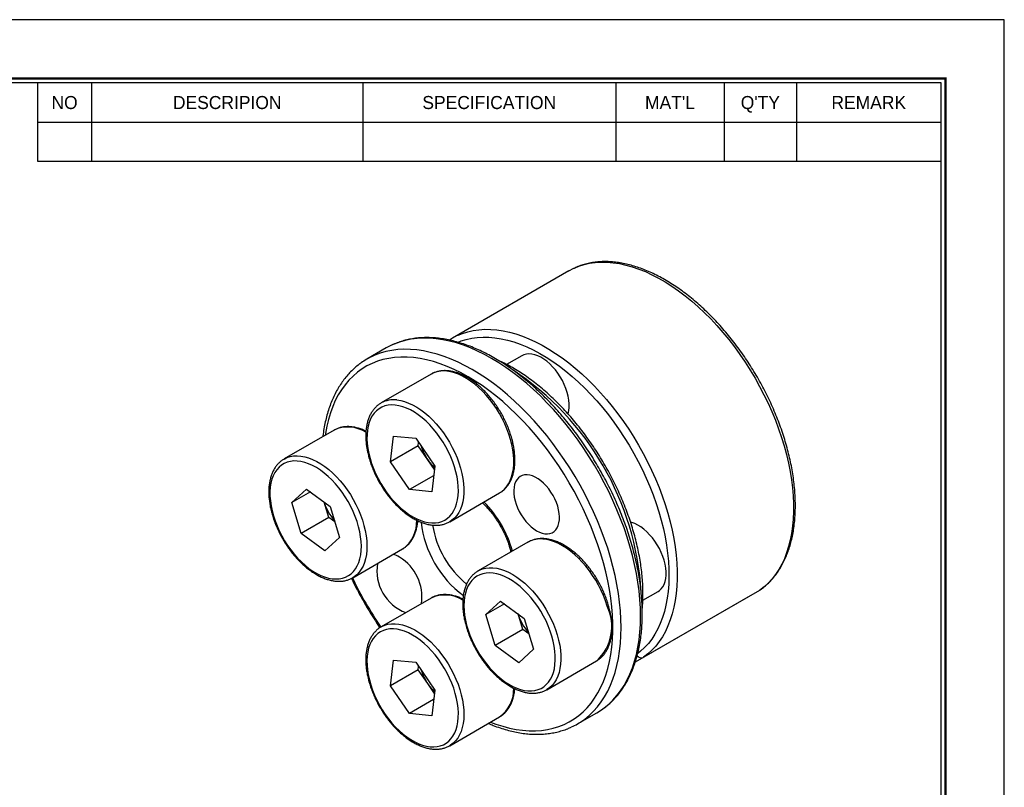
# Model space of a CAD drawing. Header units: millimetres. Extents: x 0 to 137, y 0 to 97.
# Tile 4 of 4: x 87 to 137, y 58 to 97. Entities that reach past the tile are written whole.
import ezdxf
from ezdxf.enums import TextEntityAlignment as Align

# ---------------------------------------------------------------- set-up
doc = ezdxf.new("R2010")
doc.units = ezdxf.units.MM
doc.layers.add('L1', color=7, linetype='CONTINUOUS')
doc.layers.add('OUTLINE', color=7, linetype='CONTINUOUS')

# ---------------------------------------------------------------- blocks, each defined once
blk = doc.blocks.new('표제란')
at = {"layer": 'L1', "color": 0}
for p, q in [((297, 210), (0, 210)), ((297, 0), (297, 210))]:
    blk.add_line(p, q, dxfattribs=at)
at = {"layer": 'L1'}
for p, q in [((190, 203), (190, 194.34)), ((196, 203), (196, 194.34)), ((226, 203), (226, 194.34)), ((254, 203), (254, 194.34)), ((266, 203), (266, 194.34)), ((274, 203), (274, 194.34)), ((190, 198.67), (290, 198.67)), ((190, 194.34), (290, 194.34))]:
    blk.add_line(p, q, dxfattribs=at)
at = {"layer": 'L1', "const_width": 0.25}
blk.add_lwpolyline([(290.5, 6.5), (290.5, 203.5), (10, 203.5), (10, 6.5)], close=True, dxfattribs=at)
at = {"layer": 'L1'}
blk.add_lwpolyline([(290, 7), (290, 203), (10.5, 203), (10.5, 7)], close=True, dxfattribs=at)
for s, p in [("MAT'L", (260, 200.83)), ("Q'TY", (270, 200.83)), ('NO', (193, 200.83)), ('DESCRIPION', (211, 200.83)), ('SPECIFICATION', (240, 200.83)), ('REMARK', (282, 200.83))]:
    blk.add_text(s, height=1.444, dxfattribs=at).set_placement(p, align=Align.MIDDLE_CENTER)
for tag, p in [('필렛', (179.25, 10.9)), ('모따기', (179.25, 8.3))]:
    blk.add_attdef(tag, text='', height=1.15, dxfattribs=at).set_placement(p, align=Align.MIDDLE_LEFT)
at = {"layer": 'OUTLINE', "ltscale": 0.5}
for tag, p, height in [('TITLE', (237.17, 24.41), 2.5), ('도번', (251.18, 15.64), 2.5), ('SCALE', (253.78, 9.55), 1.2), ('DATE', (277.02, 9.51), 1.2)]:
    blk.add_attdef(tag, p, '', height=height, dxfattribs=at)

msp = doc.modelspace()

# ---------------------------------------------------------------- linework, layer by layer
at = {"layer": 'OUTLINE'}
for p, q in [((114.7461, 84.0216), (108.8064, 80.5927)), ((105.4238, 80.0833), (104.4338, 79.5118)), ((112.344, 79.6907), (111.5647, 79.2408)), ((107.705, 78.7446), (105.1594, 77.2751)), ((107.7215, 78.754), (107.705, 78.7446)), ((105.1504, 77.2698), (105.1594, 77.2751)), ((102.7552, 75.8863), (100.2096, 74.4167)), ((105.6359, 74.2757), (105.7968, 75.5848)), ((105.7968, 75.5848), (106.9288, 75.4714)), ((106.9288, 75.4714), (107.8998, 74.0489)), ((107.0501, 75.0921), (105.6359, 74.2757)), ((107.0501, 75.0921), (107.0711, 75.2629)), ((107.5356, 74.3808), (107.0501, 75.0921)), ((107.8788, 73.8781), (107.5356, 74.3808)), ((106.6069, 72.8532), (105.6359, 74.2757)), ((107.8998, 74.0489), (107.7388, 72.7398)), ((107.8403, 73.5652), (106.6069, 72.8532)), ((100.604, 72.1907), (101.3504, 72.881)), ((101.3504, 72.881), (102.5645, 71.9942)), ((101.5488, 72.7361), (100.604, 72.1907)), ((107.7388, 72.7398), (106.6069, 72.8532)), ((108.6591, 71.2127), (111.2047, 72.6823)), ((101.0716, 70.6136), (100.604, 72.1907)), ((102.252, 72.2185), (102.2505, 72.2236)), ((102.4858, 71.43), (102.252, 72.2185)), ((102.5645, 71.9942), (103.0322, 70.4171)), ((102.4858, 71.43), (101.0716, 70.6136)), ((102.7999, 71.2006), (102.4858, 71.43)), ((108.6848, 71.228), (108.6591, 71.2127)), ((102.2857, 69.7268), (101.0716, 70.6136)), ((103.0322, 70.4171), (102.2857, 69.7268)), ((112.6547, 70.1714), (110.1091, 68.7019)), ((103.7094, 68.3544), (106.2549, 69.8239)), ((106.2549, 69.8239), (106.2785, 69.8379)), ((103.7094, 68.3544), (103.7021, 68.3502)), ((110.1091, 68.7019), (110.1164, 68.706)), ((123.9892, 67.4339), (118.131, 64.0521)), ((118.5141, 67.2033), (119.2936, 67.6533)), ((118.5495, 64.2938), (124.4892, 67.7227)), ((107.705, 67.313), (105.1594, 65.8435)), ((110.5035, 66.4758), (111.2499, 67.1662)), ((111.4483, 67.0213), (110.5035, 66.4758)), ((111.2499, 67.1662), (112.464, 66.2794)), ((110.9711, 64.8987), (110.5035, 66.4758)), ((112.1515, 66.5037), (112.15, 66.5088)), ((112.3853, 65.7151), (112.1515, 66.5037)), ((105.1337, 65.8282), (105.1594, 65.8435)), ((112.464, 66.2794), (112.9317, 64.7023)), ((112.3853, 65.7151), (110.9711, 64.8987)), ((112.6994, 65.4858), (112.3853, 65.7151)), ((112.1852, 64.012), (110.9711, 64.8987)), ((112.9317, 64.7023), (112.1852, 64.012)), ((105.6359, 62.8441), (105.7968, 64.1532)), ((105.7968, 64.1532), (106.9288, 64.0398)), ((106.9288, 64.0398), (107.8998, 62.6173)), ((107.0501, 63.6605), (107.0711, 63.8313)), ((113.6089, 62.6395), (116.1544, 64.1091)), ((107.0501, 63.6605), (105.6359, 62.8441)), ((107.5356, 62.9493), (107.0501, 63.6605)), ((106.6069, 61.4216), (105.6359, 62.8441)), ((107.8788, 62.4465), (107.5356, 62.9493)), ((107.8998, 62.6173), (107.7388, 61.3082)), ((107.8403, 62.1336), (106.6069, 61.4216)), ((107.7388, 61.3082), (106.6069, 61.4216)), ((115.1829, 60.8917), (116.1729, 61.4632)), ((108.6591, 59.7812), (111.2047, 61.2507)), ((108.6681, 59.7864), (108.6591, 59.7812))]:
    msp.add_line(p, q, dxfattribs=at)
at = {"layer": 'OUTLINE', "flags": 128}
for points in [[(115.0232, 84.1639), (115.2503, 84.2566), (115.5193, 84.3417), (115.7984, 84.405), (116.087, 84.4462), (116.3844, 84.4652), (116.6897, 84.462), (117.0023, 84.4366), (117.3212, 84.389), (117.6457, 84.3193), (117.9749, 84.2278), (118.3081, 84.1147), (118.6442, 83.9803), (118.9826, 83.8249), (119.3223, 83.6488), (119.6624, 83.4527), (120.0021, 83.2369), (120.3405, 83.002), (120.6768, 82.7487), (121.01, 82.4775), (121.3393, 82.1892), (121.6639, 81.8845), (121.9829, 81.5642), (122.2956, 81.2291), (122.6011, 80.88), (122.8986, 80.5179), (123.1874, 80.1437), (123.4668, 79.7584), (123.7359, 79.3629), (123.9942, 78.9582), (124.241, 78.5455), (124.4755, 78.1256), (124.6974, 77.6998), (124.9059, 77.2692), (125.1005, 76.8347), (125.2807, 76.3976), (125.4461, 75.9589), (125.5963, 75.5198), (125.7308, 75.0814), (125.8494, 74.6448), (125.9516, 74.2112), (126.0373, 73.7816), (126.1062, 73.3572), (126.1582, 72.939), (126.1931, 72.5282), (126.2108, 72.1257), (126.2114, 71.7327), (126.1947, 71.35), (126.1608, 70.9788), (126.1098, 70.6198), (126.0419, 70.2742), (125.9572, 69.9427), (125.8559, 69.6262), (125.7384, 69.3255), (125.6048, 69.0414), (125.4555, 68.7746), (125.291, 68.5259), (125.1117, 68.2957), (124.9179, 68.0848), (124.7102, 67.8936), (124.4892, 67.7227)], [(114.7461, 84.0216), (114.9923, 84.1497), (115.0232, 84.1639)], [(109.0835, 80.735), (109.3106, 80.8277), (109.5796, 80.9128), (109.8587, 80.9761), (110.1473, 81.0173), (110.4447, 81.0363), (110.75, 81.0331), (111.0626, 81.0076), (111.3815, 80.96), (111.706, 80.8904), (112.0352, 80.7989), (112.3684, 80.6858), (112.7046, 80.5514), (113.0429, 80.3959), (113.3826, 80.2199), (113.7227, 80.0238), (114.0624, 79.808), (114.4008, 79.5731), (114.7371, 79.3198), (115.0703, 79.0486), (115.3996, 78.7603), (115.7242, 78.4556), (116.0432, 78.1353), (116.3559, 77.8001), (116.6614, 77.4511), (116.9589, 77.089), (117.2477, 76.7148), (117.5271, 76.3295), (117.7962, 75.934), (118.0545, 75.5293), (118.3013, 75.1165), (118.5358, 74.6967), (118.7577, 74.2709), (118.9662, 73.8402), (119.1608, 73.4058), (119.341, 72.9686), (119.5064, 72.53), (119.6566, 72.0909), (119.7911, 71.6525), (119.9097, 71.2159), (120.0119, 70.7823), (120.0976, 70.3527), (120.1665, 69.9283), (120.2185, 69.5101), (120.2534, 69.0993), (120.2711, 68.6968), (120.2717, 68.3038), (120.255, 67.9211), (120.2211, 67.5498), (120.1701, 67.1909), (120.1022, 66.8453), (120.0175, 66.5138), (119.9162, 66.1973), (119.7987, 65.8966), (119.6651, 65.6125), (119.5158, 65.3457), (119.3513, 65.0969), (119.172, 64.8668), (118.9782, 64.6559), (118.7705, 64.4647), (118.5495, 64.2938)], [(116.471, 61.6556), (116.5431, 61.7086), (116.7734, 61.8978), (116.9903, 62.1071), (117.193, 62.336), (117.3813, 62.5841), (117.5547, 62.8506), (117.7128, 63.1352), (117.8552, 63.437), (117.9817, 63.7555), (118.0918, 64.0898), (118.1855, 64.4393), (118.2624, 64.8031), (118.3224, 65.1805), (118.3653, 65.5705), (118.3911, 65.9724), (118.3997, 66.3851), (118.3911, 66.8077), (118.3653, 67.2393), (118.3224, 67.6789), (118.2624, 68.1256), (118.1855, 68.5782), (118.0918, 69.0358), (117.9817, 69.4973), (117.8552, 69.9618), (117.7128, 70.428), (117.5547, 70.8951), (117.3813, 71.3619), (117.193, 71.8273), (116.9903, 72.2904), (116.7734, 72.75), (116.5431, 73.2051), (116.2997, 73.6547), (116.0439, 74.0978), (115.7762, 74.5334), (115.4972, 74.9605), (115.2076, 75.378), (114.908, 75.7852), (114.599, 76.181), (114.2815, 76.5645), (113.9561, 76.9349), (113.6235, 77.2914), (113.2845, 77.6331), (112.9399, 77.9592), (112.5904, 78.2691), (112.2369, 78.562), (111.8801, 78.8372), (111.5209, 79.0942), (111.16, 79.3323), (110.7983, 79.5511), (110.4366, 79.7499), (110.0758, 79.9284), (109.7165, 80.0862), (109.3598, 80.2229), (109.0062, 80.3382), (108.6568, 80.4318), (108.3122, 80.5035), (107.9732, 80.5532), (107.6406, 80.5807), (107.3152, 80.5861), (106.9976, 80.5692), (106.6887, 80.5301), (106.3891, 80.4688), (106.0995, 80.3857), (105.8205, 80.2807), (105.7287, 80.2404)], [(109.0848, 80.3799), (109.2408, 80.4409), (109.5059, 80.5239), (109.7811, 80.5849), (110.0657, 80.6239), (110.3591, 80.6407), (110.6603, 80.6352), (110.9686, 80.6075), (111.2833, 80.5577), (111.6033, 80.4859), (111.928, 80.3923), (112.2564, 80.277), (112.5878, 80.1406), (112.9211, 79.9832), (113.2555, 79.8053), (113.5902, 79.6074), (113.9242, 79.39), (114.2566, 79.1537), (114.5867, 78.8992), (114.9135, 78.6269), (115.2361, 78.3378), (115.5537, 78.0326), (115.8655, 77.712), (116.1705, 77.377), (116.4681, 77.0284), (116.7575, 76.6671), (117.0378, 76.2941), (117.3083, 75.9103), (117.5683, 75.5169), (117.8172, 75.1148), (118.0542, 74.7051), (118.2787, 74.2888), (118.4902, 73.8672), (118.6881, 73.4413), (118.8718, 73.0121), (119.0408, 72.581), (119.1948, 72.1489), (119.3333, 71.7172), (119.456, 71.2867), (119.5625, 70.8589), (119.6525, 70.4347), (119.7258, 70.0152), (119.7823, 69.6017), (119.8217, 69.1952), (119.8439, 68.7967), (119.8489, 68.4073), (119.8368, 68.0281), (119.8074, 67.6601), (119.7609, 67.3042), (119.6975, 66.9613), (119.6172, 66.6325), (119.5203, 66.3185), (119.4071, 66.0201), (119.2778, 65.7383), (119.1328, 65.4736), (118.9725, 65.2269), (118.7973, 64.9988), (118.6077, 64.7898), (118.4041, 64.6005), (118.2547, 64.4809)], [(115.4811, 61.0841), (115.5531, 61.1371), (115.7835, 61.3263), (116.0003, 61.5356), (116.2031, 61.7645), (116.3914, 62.0126), (116.5648, 62.2792), (116.7229, 62.5637), (116.8653, 62.8655), (116.9917, 63.184), (117.1019, 63.5183), (117.1955, 63.8678), (117.2724, 64.2317), (117.3324, 64.609), (117.3754, 64.9991), (117.4012, 65.4009), (117.4098, 65.8136), (117.4012, 66.2362), (117.3754, 66.6678), (117.3324, 67.1074), (117.2724, 67.5541), (117.1955, 68.0067), (117.1019, 68.4643), (116.9917, 68.9259), (116.8653, 69.3903), (116.7229, 69.8566), (116.5648, 70.3236), (116.3914, 70.7904), (116.2031, 71.2558), (116.0003, 71.7189), (115.7835, 72.1785), (115.5531, 72.6336), (115.3098, 73.0833), (115.054, 73.5264), (114.7862, 73.9619), (114.5073, 74.389), (114.2176, 74.8066), (113.918, 75.2137), (113.6091, 75.6095), (113.2915, 75.993), (112.9661, 76.3634), (112.6335, 76.7199), (112.2946, 77.0616), (111.9499, 77.3877), (111.6005, 77.6976), (111.247, 77.9905), (110.8902, 78.2657), (110.5309, 78.5227), (110.1701, 78.7608), (109.8084, 78.9796), (109.4467, 79.1784), (109.0858, 79.357), (108.7266, 79.5147), (108.3698, 79.6514), (108.0163, 79.7667), (107.6668, 79.8603), (107.3222, 79.932), (106.9832, 79.9817), (106.6507, 80.0093), (106.3252, 80.0146), (106.0077, 79.9977), (105.6988, 79.9586), (105.3991, 79.8974), (105.1095, 79.8142), (104.8305, 79.7092), (104.7387, 79.6689)], [(105.7287, 80.2404), (105.5528, 80.1543), (105.4238, 80.0833)], [(110.7468, 60.9863), (111.0159, 60.8859), (111.3646, 60.7735), (111.7092, 60.683), (112.0488, 60.6143), (112.3827, 60.5678), (112.7101, 60.5435), (113.0302, 60.5415), (113.3423, 60.5617), (113.6457, 60.6042), (113.9396, 60.6687), (114.2233, 60.7553), (114.4962, 60.8637), (114.7577, 60.9935), (115.0072, 61.1446), (115.244, 61.3166), (115.4676, 61.509), (115.6775, 61.7215), (115.8732, 61.9534), (116.0542, 62.2044), (116.2202, 62.4737), (116.3707, 62.7608), (116.5053, 63.065), (116.6239, 63.3856), (116.726, 63.7218), (116.8114, 64.0728), (116.88, 64.4379), (116.9316, 64.8161), (116.9661, 65.2067), (116.9834, 65.6086), (116.9834, 66.021), (116.9661, 66.4428), (116.9316, 66.8732), (116.88, 67.311), (116.8114, 67.7553), (116.726, 68.205), (116.6239, 68.6591), (116.5053, 69.1166), (116.3707, 69.5762), (116.2202, 70.0371), (116.0542, 70.498), (115.8732, 70.958), (115.6775, 71.4159), (115.4676, 71.8707), (115.244, 72.3213), (115.0072, 72.7666), (114.7577, 73.2057), (114.4962, 73.6375), (114.2233, 74.061), (113.9396, 74.4752), (113.6457, 74.8791), (113.3423, 75.2718), (113.0302, 75.6524), (112.7101, 76.0199), (112.3827, 76.3736), (112.0488, 76.7126), (111.7092, 77.0361), (111.3646, 77.3433), (111.0159, 77.6336), (110.6639, 77.9063), (110.3094, 78.1606), (109.9533, 78.3961), (109.5963, 78.6122), (109.2393, 78.8083), (108.8831, 78.984), (108.5286, 79.139), (108.1766, 79.2727), (107.8279, 79.3851), (107.4833, 79.4756), (107.1437, 79.5443), (106.8098, 79.5908), (106.4824, 79.6151), (106.1623, 79.6171), (105.8502, 79.5969), (105.5468, 79.5545), (105.253, 79.4899), (104.9692, 79.4033), (104.6963, 79.2949), (104.4348, 79.1651), (104.1853, 79.014), (103.9485, 78.842), (103.7249, 78.6496), (103.515, 78.4371), (103.3193, 78.2052), (103.1383, 77.9542), (102.9723, 77.6849), (102.8218, 77.3978), (102.6872, 77.0936), (102.5686, 76.773), (102.4665, 76.4368), (102.3811, 76.0858), (102.3125, 75.7207), (102.2971, 75.6218)], [(114.7001, 76.7125), (114.7048, 76.7286), (114.7388, 76.8845), (114.756, 77.0534), (114.756, 77.2334), (114.7388, 77.4221), (114.7048, 77.6173), (114.6542, 77.8167), (114.5877, 78.0178), (114.5061, 78.2182), (114.4104, 78.4154), (114.3017, 78.6071), (114.1815, 78.7909), (114.051, 78.9647), (113.912, 79.1262), (113.7661, 79.2735), (113.615, 79.4048), (113.4607, 79.5187), (113.305, 79.6135), (113.1497, 79.6883), (112.9968, 79.7421), (112.848, 79.7742), (112.7054, 79.7843), (112.5704, 79.7723), (112.4449, 79.7382), (112.344, 79.6907)], [(111.2047, 72.6823), (111.3183, 72.757), (111.4481, 72.8688), (111.5638, 73.0005), (111.6648, 73.1512), (111.7503, 73.32), (111.8196, 73.5055), (111.8724, 73.7065), (111.9082, 73.9215), (111.9269, 74.1492), (111.9281, 74.3878), (111.912, 74.6357), (111.8787, 74.8912), (111.8284, 75.1524), (111.7615, 75.4176), (111.6783, 75.6848), (111.5796, 75.9523), (111.4659, 76.2181), (111.3382, 76.4803), (111.1972, 76.7372), (111.0441, 76.9868), (110.8797, 77.2276), (110.7054, 77.4577), (110.5223, 77.6756), (110.3317, 77.8797), (110.135, 78.0686), (109.9335, 78.2411), (109.7286, 78.3957), (109.5219, 78.5316), (109.3146, 78.6477), (109.1083, 78.7432), (108.9045, 78.8175), (108.7045, 78.87), (108.5098, 78.9003)], [(105.9642, 77.4308), (106.1589, 77.4004), (106.3589, 77.348), (106.5627, 77.2737), (106.769, 77.1782), (106.9763, 77.0621), (107.183, 76.9262), (107.3879, 76.7715), (107.5894, 76.5991), (107.7861, 76.4102), (107.9767, 76.206), (108.1598, 75.9882), (108.3341, 75.758), (108.4985, 75.5173), (108.6516, 75.2676), (108.7926, 75.0108), (108.9204, 74.7485), (109.034, 74.4828), (109.1327, 74.2153), (109.2159, 73.9481), (109.2828, 73.6829), (109.3332, 73.4216), (109.3665, 73.1662), (109.3825, 72.9183), (109.3813, 72.6796), (109.3627, 72.452), (109.3268, 72.2369), (109.2741, 72.0359), (109.2047, 71.8504), (109.1192, 71.6817), (109.0183, 71.531), (108.9025, 71.3992), (108.7728, 71.2875), (108.6848, 71.228)], [(105.8768, 77.1671), (105.6947, 77.1745), (105.5206, 77.1597), (105.3556, 77.1226), (105.2012, 77.0637), (105.0583, 76.9832), (104.9281, 76.8819), (104.8115, 76.7604), (104.7094, 76.6197), (104.6226, 76.4608), (104.5516, 76.2849), (104.497, 76.0933), (104.4593, 75.8874), (104.4386, 75.6687), (104.4352, 75.4389), (104.449, 75.1996), (104.48, 74.9526), (104.528, 74.6998), (104.5925, 74.4429), (104.6732, 74.1841), (104.7693, 73.925), (104.8803, 73.6677), (105.0052, 73.4141), (105.1432, 73.166), (105.2932, 72.9253), (105.4541, 72.6937), (105.6247, 72.4731), (105.8038, 72.2649), (105.9901, 72.0708), (106.1821, 71.8921), (106.3784, 71.7303), (106.5776, 71.5864), (106.7783, 71.4617), (106.9788, 71.3569), (107.1778, 71.2729), (107.3738, 71.2103), (107.5652, 71.1696), (107.7508, 71.151), (107.9291, 71.1547), (108.0988, 71.1806), (108.2586, 71.2287), (108.4074, 71.2985), (108.5441, 71.3894), (108.6676, 71.5009), (108.777, 71.6321), (108.8716, 71.7821), (108.9506, 71.9496), (109.0134, 72.1335), (109.0596, 72.3325), (109.0889, 72.545), (109.1009, 72.7695), (109.0957, 73.0043), (109.0733, 73.2476), (109.0337, 73.4978), (108.9774, 73.7528), (108.9048, 74.0109), (108.8163, 74.2701), (108.7127, 74.5285), (108.5946, 74.7842), (108.4631, 75.0353), (108.3189, 75.2799), (108.1633, 75.5163), (107.9974, 75.7426), (107.8224, 75.9572), (107.6395, 76.1586), (107.4502, 76.3451), (107.2559, 76.5155), (107.0579, 76.6685), (106.8578, 76.8029), (106.657, 76.9178), (106.457, 77.0123), (106.2594, 77.0856), (106.0655, 77.1374), (105.8768, 77.1671)], [(100.2081, 74.4158), (100.3539, 74.4873), (100.5171, 74.5406), (100.6905, 74.5717), (100.8727, 74.5805), (101.0626, 74.5669), (101.2587, 74.531), (101.4598, 74.4731), (101.6644, 74.3934), (101.871, 74.2927), (102.0783, 74.1716), (102.2848, 74.0309), (102.4889, 73.8717), (102.6893, 73.695), (102.8847, 73.5022), (103.0735, 73.2945), (103.2545, 73.0734), (103.4265, 72.8404), (103.5881, 72.5973), (103.7383, 72.3456), (103.8761, 72.0873), (104.0004, 71.824), (104.1104, 71.5576), (104.2053, 71.29), (104.2844, 71.0231), (104.3472, 70.7588), (104.3933, 70.4988), (104.4224, 70.2451), (104.4341, 69.9993), (104.4285, 69.7633), (104.4056, 69.5386), (104.3655, 69.3269), (104.3085, 69.1297), (104.2351, 68.9483), (104.1457, 68.7839), (104.0409, 68.6379), (103.9216, 68.511), (103.7885, 68.4044), (103.7094, 68.3544)], [(99.6614, 71.52), (99.746, 71.2609), (99.8459, 71.0021), (99.9605, 70.7455), (100.0887, 70.4931), (100.2298, 70.2467), (100.3827, 70.0081), (100.5461, 69.7791), (100.719, 69.5614), (100.9, 69.3566), (101.0878, 69.1662), (101.2811, 68.9917), (101.4783, 68.8342), (101.678, 68.6951), (101.8787, 68.5752), (102.079, 68.4756), (102.2774, 68.3969), (102.4724, 68.3397), (102.6625, 68.3045), (102.8464, 68.2915), (103.0226, 68.3007), (103.19, 68.3322), (103.3472, 68.3858), (103.493, 68.4609), (103.6265, 68.557), (103.7466, 68.6735), (103.8524, 68.8095), (103.9431, 68.964), (104.0181, 69.1357), (104.0768, 69.3236), (104.1188, 69.5261), (104.1438, 69.7417), (104.1515, 69.9689), (104.142, 70.206), (104.1152, 70.4512), (104.0715, 70.7028), (104.0111, 70.9588), (103.9344, 71.2173), (103.842, 71.4765), (103.7347, 71.7344), (103.6132, 71.9891), (103.4784, 72.2388), (103.3313, 72.4815), (103.173, 72.7155), (103.0047, 72.9391), (102.8276, 73.1505), (102.643, 73.3483), (102.4523, 73.5309), (102.2569, 73.6971), (102.0583, 73.8455), (101.8578, 73.9752), (101.6571, 74.085), (101.4576, 74.1742), (101.2608, 74.2422), (101.068, 74.2885), (100.8809, 74.3126), (100.7006, 74.3145), (100.5287, 74.2941), (100.3662, 74.2516), (100.2146, 74.1872), (100.0748, 74.1015), (99.9479, 73.995), (99.8349, 73.8687), (99.7365, 73.7233), (99.6536, 73.5601), (99.5866, 73.3801), (99.5362, 73.1848), (99.5027, 72.9755), (99.4864, 72.7539), (99.4873, 72.5215), (99.5054, 72.2801), (99.5407, 72.0315), (99.5928, 71.7775), (99.6614, 71.52)], [(113.0963, 70.7532), (113.2396, 70.6806), (113.3808, 70.6296), (113.5177, 70.6008), (113.6482, 70.5948), (113.7704, 70.6117), (113.8823, 70.651), (113.9823, 70.7124), (114.0688, 70.7948), (114.1407, 70.897), (114.1967, 71.0174), (114.236, 71.1543), (114.258, 71.3055), (114.2624, 71.4687), (114.2492, 71.6416), (114.2184, 71.8213), (114.1707, 72.0054), (114.1067, 72.1908), (114.0273, 72.3749), (113.9339, 72.5548), (113.8277, 72.7279), (113.7105, 72.8914), (113.5839, 73.0429), (113.45, 73.1802), (113.3106, 73.3011), (113.1681, 73.4037), (113.0244, 73.4867), (112.8819, 73.5486), (112.7426, 73.5885), (112.6086, 73.6059), (112.4821, 73.6005), (112.3648, 73.5724), (112.2586, 73.5219), (112.1652, 73.4499), (112.0858, 73.3574), (112.0218, 73.2459), (111.9741, 73.117), (111.9433, 72.9727), (111.9301, 72.8152), (111.9345, 72.6468), (111.9565, 72.4702), (111.9959, 72.2879), (112.0518, 72.1028), (112.1237, 71.9177), (112.2102, 71.7354), (112.3102, 71.5586), (112.4222, 71.39), (112.5443, 71.2321), (112.6748, 71.0875), (112.8117, 70.9581), (112.9529, 70.8462), (113.0963, 70.7532)], [(119.2936, 67.6533), (119.3601, 67.6972), (119.4558, 67.7839), (119.5374, 67.8901), (119.6039, 68.0144), (119.6545, 68.1554), (119.6886, 68.3113), (119.7057, 68.4802), (119.7057, 68.6601), (119.6886, 68.8489), (119.6545, 69.0441), (119.6039, 69.2435), (119.5374, 69.4446), (119.4558, 69.645), (119.3601, 69.8422), (119.2515, 70.0339), (119.1312, 70.2177), (119.0008, 70.3914), (118.8618, 70.5529), (118.7158, 70.7003), (118.5648, 70.8316), (118.4105, 70.9454), (118.2547, 71.0403), (118.0994, 71.1151), (117.9465, 71.1689), (117.8933, 71.1827)], [(116.6919, 66.9111), (116.6048, 67.1785), (116.5023, 67.4457), (116.385, 67.7108), (116.2539, 67.9719), (116.1098, 68.2271), (115.9537, 68.4747), (115.7868, 68.7129), (115.6102, 68.9402), (115.4251, 69.1547), (115.2328, 69.3552), (115.0348, 69.5401), (114.8323, 69.7082), (114.6268, 69.8583), (114.4198, 69.9893), (114.2126, 70.1003), (114.0068, 70.1906), (113.8038, 70.2595), (113.605, 70.3064), (113.4119, 70.3312), (113.2256, 70.3336), (113.0477, 70.3136), (112.8793, 70.2714), (112.7215, 70.2071), (112.6547, 70.1714)], [(110.1164, 68.706), (110.1759, 68.7376), (110.3337, 68.8018), (110.5021, 68.8441), (110.6801, 68.8641), (110.8663, 68.8617), (111.0595, 68.8369), (111.2582, 68.7899), (111.4613, 68.7211), (111.667, 68.6308), (111.8742, 68.5198), (112.0812, 68.3888), (112.2867, 68.2387), (112.4892, 68.0706), (112.6872, 67.8857), (112.8795, 67.6852), (113.0646, 67.4706), (113.2412, 67.2434), (113.4081, 67.0052), (113.5642, 66.7576), (113.7083, 66.5023), (113.8395, 66.2413), (113.9567, 65.9762), (114.0592, 65.709), (114.1463, 65.4415)], [(113.8742, 65.373), (113.7896, 65.6321), (113.6897, 65.8909), (113.5752, 66.1474), (113.4469, 66.3998), (113.3058, 66.6463), (113.153, 66.8848), (112.9895, 67.1138), (112.8166, 67.3315), (112.6356, 67.5364), (112.4478, 67.7267), (112.2546, 67.9013), (112.0574, 68.0587), (111.8577, 68.1979), (111.6569, 68.3177), (111.4566, 68.4174), (111.2583, 68.4961), (111.0633, 68.5533), (110.8732, 68.5885), (110.6893, 68.6015), (110.513, 68.5922), (110.3457, 68.5607), (110.1885, 68.5072), (110.0426, 68.4321), (109.9092, 68.3359), (109.7891, 68.2194), (109.6833, 68.0834), (109.5926, 67.929), (109.5176, 67.7572), (109.4588, 67.5694), (109.4168, 67.3669), (109.3919, 67.1513), (109.3841, 66.9241), (109.3937, 66.687), (109.4204, 66.4417), (109.4642, 66.1902), (109.5246, 65.9342), (109.6013, 65.6757), (109.6936, 65.4165), (109.8009, 65.1586), (109.9224, 64.9038), (110.0572, 64.6542), (110.2043, 64.4115), (110.3626, 64.1775), (110.531, 63.9539), (110.7081, 63.7425), (110.8927, 63.5447), (111.0834, 63.362), (111.2788, 63.1959), (111.4774, 63.0474), (111.6778, 62.9178), (111.8785, 62.808), (112.078, 62.7187), (112.2749, 62.6507), (112.4676, 62.6045), (112.6548, 62.5803), (112.835, 62.5784), (113.007, 62.5989), (113.1694, 62.6414), (113.3211, 62.7058), (113.4609, 62.7915), (113.5878, 62.8979), (113.7008, 63.0243), (113.7992, 63.1697), (113.8821, 63.3329), (113.949, 63.5129), (113.9994, 63.7082), (114.0329, 63.9175), (114.0493, 64.1391), (114.0484, 64.3715), (114.0302, 64.6129), (113.995, 64.8615), (113.9428, 65.1155), (113.8742, 65.373)], [(105.1594, 65.8435), (105.1886, 65.8598), (105.3434, 65.9294), (105.5093, 65.9772), (105.685, 66.0028), (105.8693, 66.006), (106.0608, 65.9868), (106.2584, 65.9454), (106.4604, 65.8819), (106.6657, 65.797), (106.8726, 65.6911), (107.0798, 65.565), (107.2858, 65.4196), (107.4892, 65.2559), (107.6885, 65.0751), (107.8823, 64.8784), (108.0693, 64.6672), (108.2482, 64.443), (108.4176, 64.2073), (108.5765, 63.9619), (108.7237, 63.7084), (108.8582, 63.4486), (108.979, 63.1844), (109.0853, 62.9175), (109.1763, 62.65), (109.2514, 62.3835), (109.3101, 62.1201), (109.352, 61.8615), (109.3767, 61.6096), (109.3841, 61.3661), (109.3741, 61.1328), (109.3469, 60.9112), (109.3025, 60.703), (109.2414, 60.5096), (109.1639, 60.3323), (109.0706, 60.1724), (108.9622, 60.0311), (108.8393, 59.9092), (108.7029, 59.8078), (108.6681, 59.7864)], [(107.6589, 59.7259), (107.841, 59.7185), (108.0151, 59.7333), (108.18, 59.7704), (108.3345, 59.8293), (108.4773, 59.9098), (108.6075, 60.0111), (108.7241, 60.1325), (108.8262, 60.2732), (108.9131, 60.4321), (108.9841, 60.608), (109.0386, 60.7997), (109.0764, 61.0056), (109.0971, 61.2243), (109.1005, 61.4541), (109.0866, 61.6934), (109.0556, 61.9404), (109.0077, 62.1932), (108.9431, 62.45), (108.8625, 62.7089), (108.7663, 62.968), (108.6554, 63.2252), (108.5305, 63.4789), (108.3925, 63.727), (108.2425, 63.9677), (108.0816, 64.1992), (107.9109, 64.4199), (107.7318, 64.6281), (107.5456, 64.8222), (107.3536, 65.0009), (107.1572, 65.1627), (106.958, 65.3065), (106.7574, 65.4313), (106.5568, 65.5361), (106.3578, 65.62), (106.1619, 65.6827), (105.9704, 65.7234), (105.7848, 65.742), (105.6066, 65.7383), (105.4369, 65.7123), (105.277, 65.6643), (105.1282, 65.5945), (104.9916, 65.5035), (104.8681, 65.392), (104.7586, 65.2608), (104.664, 65.1109), (104.585, 64.9434), (104.5222, 64.7594), (104.476, 64.5605), (104.4468, 64.348), (104.4347, 64.1235), (104.4399, 63.8887), (104.4624, 63.6453), (104.5019, 63.3952), (104.5582, 63.1402), (104.6309, 62.8821), (104.7193, 62.6229), (104.823, 62.3645), (104.941, 62.1088), (105.0726, 61.8577), (105.2167, 61.613), (105.3723, 61.3767), (105.5383, 61.1504), (105.7133, 60.9357), (105.8961, 60.7344), (106.0854, 60.5478), (106.2798, 60.3774), (106.4778, 60.2245), (106.6779, 60.09), (106.8787, 59.9752), (107.0786, 59.8807), (107.2763, 59.8073), (107.4702, 59.7556), (107.6589, 59.7259)], [(114.1463, 65.4415), (114.2174, 65.1757), (114.2719, 64.9133), (114.3095, 64.6562), (114.3299, 64.4062), (114.333, 64.1651), (114.3187, 63.9346), (114.2871, 63.7162), (114.2386, 63.5116), (114.1733, 63.3221), (114.0918, 63.149), (113.9947, 62.9937), (113.8825, 62.8571), (113.7562, 62.7403), (113.6166, 62.644), (113.6104, 62.6404)], [(116.1544, 64.1091), (116.1621, 64.1135), (116.1699, 64.1181)], [(116.1729, 61.4632), (116.2997, 61.54), (116.471, 61.6556)]]:
    msp.add_lwpolyline(points, dxfattribs=at)
at = {"layer": 'OUTLINE'}
for centre, radius, start, end in [((110.3932, 77.8441), 3.1738, 114.37323, 123.49363), ((106.2289, 76.4023), 3.5904, 114.5215, 125.68072), ((108.3451, 77.5914), 1.3193, 82.8275, 118.20649), ((103.7843, 66.7234), 14.6765, 3.53662, 56.51323), ((105.8017, 76.1129), 1.3279, 82.97166, 118.92878), ((103.4726, 74.3583), 1.688, 57.43377, 115.15034), ((109.6157, 75.8067), 2.5219, 197.05138, 214.4308), ((109.4642, 75.6855), 2.3285, 214.07686, 227.46327), ((104.6645, 72.9465), 2.5199, 196.79043, 221.5061), ((106.3958, 68.2317), 5.66, 15.16062, 44.84265), ((105.2566, 71.2232), 1.7215, 306.41319, 2.09538), ((112.5291, 71.7724), 5.3574, 186.28409, 233.70965), ((112.534, 71.7752), 4.8029, 188.79849, 231.19517), ((105.4778, 68.3687), 1.2072, 59.18319, 76.22922), ((104.8893, 67.3858), 2.3528, 351.30844, 59.13794), ((107.2139, 68.7033), 2.269, 170.27743, 249.70321), ((119.9786, 76.0729), 18.0218, 205.41837, 214.61302), ((108.4225, 65.7842), 1.6889, 57.3948, 115.14085), ((114.5233, 65.8712), 2.4051, 313.20707, 25.61818), ((114.564, 67.2316), 2.5199, 196.79043, 221.5061), ((109.6157, 64.3752), 2.5219, 197.05138, 214.4308), ((109.4642, 64.2539), 2.3285, 214.07686, 227.46327), ((110.2327, 62.6401), 1.6956, 304.97749, 2.49139), ((113.3879, 64.0012), 3.5904, 294.55101, 305.6614)]:
    msp.add_arc(centre, radius, start, end, dxfattribs=at)
for points, knots in [([(124.5073, 67.7371), (124.5617, 67.7759), (124.6899, 67.8676), (124.8778, 68.0332), (125.0729, 68.2303), (125.2546, 68.4453), (125.4232, 68.6772), (125.5781, 68.9258), (125.719, 69.1904), (125.8453, 69.4705), (125.9568, 69.7655), (126.0532, 70.0746), (126.1342, 70.397), (126.1995, 70.7321), (126.2491, 71.0788), (126.2829, 71.4364), (126.3007, 71.8039), (126.3026, 72.1804), (126.2887, 72.5651), (126.259, 72.9571), (126.2137, 73.3554), (126.1528, 73.7591), (126.0765, 74.1673), (125.9852, 74.5791), (125.8789, 74.9936), (125.7581, 75.4098), (125.6229, 75.8267), (125.4737, 76.2436), (125.3109, 76.6593), (125.1348, 77.073), (124.9459, 77.4838), (124.7445, 77.8907), (124.5313, 78.2928), (124.3065, 78.6892), (124.0708, 79.079), (123.8246, 79.4613), (123.5686, 79.8353), (123.3033, 80.2), (123.0293, 80.5548), (122.7472, 80.8987), (122.4576, 81.231), (122.1612, 81.5509), (121.8586, 81.8577), (121.5505, 82.1507), (121.2375, 82.4291), (120.9203, 82.6924), (120.5997, 82.9399), (120.2763, 83.171), (119.9507, 83.3851), (119.6238, 83.5818), (119.2963, 83.7605), (118.9688, 83.9207), (118.6421, 84.062), (118.3169, 84.184), (117.9942, 84.2863), (117.6745, 84.3686), (117.3588, 84.4307), (117.0479, 84.4723), (116.7426, 84.4934), (116.4437, 84.4938), (116.1521, 84.4737), (115.8685, 84.4331), (115.5935, 84.3727), (115.3289, 84.2905), (115.1448, 84.2229), (115.0522, 84.1772), (115.0412, 84.1717)], [0, 0, 0, 0, 0.0114122, 0.0269135, 0.0424433, 0.0580161, 0.0736423, 0.0893277, 0.1050736, 0.1208773, 0.1367329, 0.152633, 0.1685691, 0.1845327, 0.2005163, 0.2165132, 0.2325178, 0.2485258, 0.264533, 0.2805373, 0.2965372, 0.3125318, 0.3285208, 0.3445038, 0.3604812, 0.3764531, 0.39242, 0.4083825, 0.424341, 0.4402962, 0.4562487, 0.4721993, 0.4881485, 0.5040971, 0.5200457, 0.5359949, 0.5519454, 0.5678977, 0.5838526, 0.5998108, 0.615773, 0.6317398, 0.6477118, 0.6636897, 0.679674, 0.695665, 0.7116631, 0.7276683, 0.7436803, 0.7596987, 0.7757222, 0.7917493, 0.8077767, 0.8238002, 0.8398148, 0.8558143, 0.8717911, 0.8877368, 0.9036423, 0.9194987, 0.9352985, 0.9510366, 0.9667112, 0.9823255, 0.9978871, 1, 1, 1, 1]), ([(116.4865, 61.6679), (116.546, 61.7111), (116.6833, 61.8108), (116.8843, 61.9886), (117.0914, 62.1971), (117.2854, 62.4237), (117.4662, 62.6672), (117.6334, 62.9274), (117.7866, 63.2039), (117.9255, 63.496), (118.0498, 63.8031), (118.159, 64.1247), (118.253, 64.4601), (118.3315, 64.8084), (118.3944, 65.1689), (118.4416, 65.5408), (118.473, 65.9233), (118.4884, 66.3156), (118.4881, 66.7168), (118.4719, 67.1261), (118.44, 67.5427), (118.3925, 67.9657), (118.3294, 68.3942), (118.2511, 68.8273), (118.1575, 69.2643), (118.0491, 69.7043), (117.9259, 70.1463), (117.7884, 70.5894), (117.6367, 71.0329), (117.4712, 71.4758), (117.2922, 71.9172), (117.1001, 72.3563), (116.8954, 72.7922), (116.6783, 73.2239), (116.4494, 73.6507), (116.2091, 74.0718), (115.9579, 74.4861), (115.6964, 74.893), (115.4249, 75.2916), (115.1441, 75.6811), (114.8545, 76.0607), (114.5567, 76.4297), (114.2513, 76.7872), (113.9388, 77.1327), (113.6199, 77.4653), (113.2952, 77.7844), (112.9654, 78.0894), (112.631, 78.3796), (112.2927, 78.6544), (111.9512, 78.9133), (111.6072, 79.1556), (111.2612, 79.3809), (110.914, 79.5887), (110.5662, 79.7785), (110.2185, 79.9499), (109.8717, 80.1024), (109.5264, 80.2357), (109.1834, 80.3495), (108.8433, 80.4434), (108.507, 80.5172), (108.1752, 80.5707), (107.8487, 80.6037), (107.5281, 80.6163), (107.2144, 80.6083), (106.9082, 80.5798), (106.6103, 80.531), (106.3211, 80.4625), (106.0424, 80.3722), (105.8508, 80.3002), (105.7553, 80.2527), (105.7461, 80.2482)], [0, 0, 0, 0, 0.0111559, 0.0257731, 0.0404141, 0.0550897, 0.0698078, 0.0845727, 0.0993856, 0.1142448, 0.1291464, 0.1440849, 0.1590541, 0.1740478, 0.1890598, 0.2040849, 0.2191184, 0.2341567, 0.2491968, 0.2642357, 0.2792721, 0.294305, 0.3093338, 0.324358, 0.3393776, 0.3543927, 0.3694035, 0.3844102, 0.3994132, 0.414413, 0.4294099, 0.4444043, 0.4593969, 0.4743881, 0.4893783, 0.5043681, 0.519358, 0.5343484, 0.5493397, 0.5643324, 0.579327, 0.5943241, 0.6093242, 0.6243276, 0.639335, 0.6543467, 0.6693632, 0.6843848, 0.6994117, 0.7144441, 0.729482, 0.7445252, 0.7595731, 0.7746251, 0.7896797, 0.8047348, 0.8197873, 0.8348337, 0.8498695, 0.8648895, 0.8798878, 0.8948576, 0.9097923, 0.9246856, 0.9395324, 0.9543297, 0.9690771, 0.9837777, 0.9984379, 1, 1, 1, 1]), ([(118.4841, 66.7518), (118.4926, 66.8432), (118.5122, 67.0539), (118.524, 67.3956), (118.5229, 67.7738), (118.5054, 68.1602), (118.4722, 68.5536), (118.4235, 68.9532), (118.3592, 69.358), (118.2796, 69.7671), (118.185, 70.1795), (118.0755, 70.5944), (117.9515, 71.0109), (117.8132, 71.4279), (117.661, 71.8445), (117.4953, 72.2599), (117.3163, 72.6731), (117.1246, 73.0831), (116.9206, 73.489), (116.7048, 73.8899), (116.4776, 74.2849), (116.2395, 74.6732), (115.9912, 75.0537), (115.7331, 75.4258), (115.4658, 75.7884), (115.19, 76.1409), (114.9062, 76.4823), (114.6151, 76.8119), (114.3172, 77.129), (114.0133, 77.4329), (113.7041, 77.7227), (113.3901, 77.9979), (113.0722, 78.2577), (112.7509, 78.5017), (112.4269, 78.7291), (112.101, 78.9396), (111.7739, 79.132), (111.4546, 79.3035), (111.2448, 79.4011), (111.144, 79.448)], [0, 0, 0, 0, 0.0209071, 0.0482077, 0.0755125, 0.102815, 0.1301118, 0.1574006, 0.1846803, 0.2119502, 0.2392101, 0.2664603, 0.2937014, 0.3209342, 0.3481594, 0.3753783, 0.4025917, 0.4298008, 0.4570068, 0.4842108, 0.5114139, 0.5386174, 0.5658221, 0.5930291, 0.6202396, 0.6474547, 0.6746758, 0.7019038, 0.72914, 0.7563853, 0.7836409, 0.8109074, 0.8381857, 0.8654759, 0.8927783, 0.9200923, 0.9474166, 0.9747494, 1, 1, 1, 1]), ([(104.1193, 79.3059), (104.0931, 79.2879), (103.9877, 79.2156), (103.8152, 79.0701), (103.6023, 78.8697), (103.4029, 78.6504), (103.2163, 78.4142), (103.0433, 78.161), (102.884, 77.8915), (102.7389, 77.606), (102.6083, 77.3052), (102.4926, 76.9898), (102.3922, 76.6602), (102.3066, 76.3176), (102.2383, 75.9613), (102.1972, 75.7067), (102.1835, 75.5681), (102.1822, 75.5555)], [0, 0, 0, 0, 0.0242735, 0.097665, 0.1711494, 0.2447861, 0.318621, 0.3926838, 0.4669872, 0.5415286, 0.6162924, 0.691254, 0.7663834, 0.8416489, 0.9170193, 0.9924665, 1, 1, 1, 1]), ([(108.5837, 78.9172), (108.5493, 78.9201), (108.4516, 78.9282), (108.2946, 78.9251), (108.1163, 78.9018), (107.9476, 78.8565), (107.8165, 78.8068), (107.7462, 78.7653), (107.7247, 78.7527)], [0, 0, 0, 0, 0.110946, 0.3144403, 0.5162889, 0.7158835, 0.9134431, 1, 1, 1, 1]), ([(111.1995, 72.6797), (111.246, 72.7083), (111.3402, 72.7665), (111.4675, 72.8773), (111.5839, 73.005), (111.6867, 73.1498), (111.7755, 73.3104), (111.8497, 73.4864), (111.9088, 73.6768), (111.9521, 73.8803), (111.9795, 74.0955), (111.9907, 74.321), (111.9857, 74.5551), (111.9646, 74.7962), (111.9277, 75.0428), (111.8754, 75.2933), (111.808, 75.5462), (111.726, 75.7999), (111.6301, 76.053), (111.5208, 76.3039), (111.3988, 76.5512), (111.2649, 76.7932), (111.1199, 77.0286), (110.9647, 77.256), (110.8001, 77.4739), (110.6273, 77.6811), (110.447, 77.8761), (110.2605, 78.0579), (110.0687, 78.2253), (109.8728, 78.3771), (109.6737, 78.5125), (109.4726, 78.6303), (109.2707, 78.7297), (109.0691, 78.8099), (108.8693, 78.8699), (108.7076, 78.903), (108.6133, 78.9138), (108.5837, 78.9172)], [0, 0, 0, 0, 0.0269189, 0.0546566, 0.0824773, 0.110497, 0.1387889, 0.1673745, 0.1962288, 0.2252961, 0.2545099, 0.2838089, 0.3131451, 0.3424798, 0.3717949, 0.4010829, 0.4303418, 0.4595736, 0.488782, 0.5179721, 0.5471498, 0.576321, 0.6054921, 0.6346682, 0.6638548, 0.6930584, 0.7222854, 0.751542, 0.7808335, 0.8101644, 0.8395365, 0.8689476, 0.8983893, 0.9278386, 0.9572533, 0.9865784, 1, 1, 1, 1]), ([(105.1507, 77.2671), (105.1326, 77.2572), (105.0652, 77.2204), (104.9601, 77.1372), (104.8367, 77.0187), (104.7272, 76.8821), (104.6313, 76.7294), (104.5497, 76.561), (104.483, 76.3777), (104.4317, 76.1806), (104.3963, 75.9711), (104.377, 75.7505), (104.3739, 75.5206), (104.3869, 75.2828), (104.4159, 75.0387), (104.4606, 74.79), (104.5205, 74.5381), (104.5952, 74.2846), (104.6842, 74.031), (104.7869, 73.7788), (104.9026, 73.5296), (105.0306, 73.2847), (105.1702, 73.0458), (105.3204, 72.8142), (105.4804, 72.5914), (105.6492, 72.3787), (105.8259, 72.1774), (106.0093, 71.9888), (106.1986, 71.8141), (106.3926, 71.6543), (106.5903, 71.5106), (106.7905, 71.3839), (106.9922, 71.2751), (107.1941, 71.1852), (107.395, 71.1149), (107.5935, 71.065), (107.7882, 71.0359), (107.9775, 71.028), (108.1598, 71.0414), (108.3339, 71.0752), (108.4973, 71.1309), (108.6152, 71.1835), (108.6744, 71.2234), (108.6867, 71.2316)], [0, 0, 0, 0, 0.0088491, 0.0330172, 0.0572013, 0.0815119, 0.106033, 0.1308061, 0.1558287, 0.1810633, 0.2064548, 0.2319461, 0.2574891, 0.2830465, 0.3085928, 0.3341179, 0.3596181, 0.3850935, 0.4105467, 0.4359817, 0.4614032, 0.4868165, 0.5122269, 0.5376397, 0.563059, 0.5884902, 0.613939, 0.6394109, 0.6649111, 0.6904437, 0.7160118, 0.7416154, 0.7672502, 0.7929049, 0.8185482, 0.8441395, 0.8696233, 0.8949341, 0.92001, 0.9448119, 0.9693422, 0.9936535, 1, 1, 1, 1]), ([(104.3872, 75.8354), (104.3611, 75.8484), (104.2677, 75.8949), (104.1072, 75.955), (103.9075, 76.0149), (103.7109, 76.0529), (103.5191, 76.0702), (103.3335, 76.0661), (103.1556, 76.0412), (102.9874, 75.9949), (102.8478, 75.9396), (102.7693, 75.8921), (102.7393, 75.8739)], [0, 0, 0, 0, 0.0440156, 0.1573313, 0.2705034, 0.3833154, 0.4954929, 0.6067458, 0.7168452, 0.825714, 0.9334871, 1, 1, 1, 1]), ([(100.2092, 74.4133), (100.1853, 74.4001), (100.1122, 74.3597), (100.0022, 74.272), (99.8797, 74.1523), (99.771, 74.0146), (99.676, 73.8609), (99.5953, 73.6915), (99.5295, 73.5073), (99.4792, 73.3094), (99.4448, 73.0992), (99.4265, 72.878), (99.4245, 72.6475), (99.4385, 72.4092), (99.4685, 72.1648), (99.5143, 71.9159), (99.5639, 71.7084), (99.5997, 71.5844), (99.6111, 71.5448)], [0, 0, 0, 0, 0.0313062, 0.0958346, 0.1604192, 0.2253583, 0.2908701, 0.3570579, 0.4239075, 0.491315, 0.5591315, 0.6272055, 0.6954106, 0.7636484, 0.831854, 0.9000022, 0.9680835, 1, 1, 1, 1]), ([(110.3314, 72.1781), (110.3858, 72.1254), (110.4965, 72.0179), (110.6581, 71.839), (110.8159, 71.647), (110.9666, 71.4439), (111.1091, 71.2317), (111.2422, 71.0118), (111.3648, 70.7859), (111.476, 70.5558), (111.5751, 70.3233), (111.6609, 70.0903), (111.7306, 69.8705), (111.765, 69.7306), (111.7806, 69.6668)], [0, 0, 0, 0, 0.0815159, 0.1659553, 0.2505719, 0.3353297, 0.4201897, 0.5051115, 0.5900539, 0.6749677, 0.7598053, 0.8445251, 0.9290858, 1, 1, 1, 1]), ([(99.6111, 71.5448), (99.6248, 71.5001), (99.6642, 71.3711), (99.7404, 71.1574), (99.8437, 70.9053), (99.9603, 70.6563), (100.089, 70.4118), (100.2292, 70.1732), (100.38, 69.9422), (100.5406, 69.7199), (100.7099, 69.5079), (100.887, 69.3073), (101.0709, 69.1195), (101.2604, 68.9457), (101.4547, 68.7868), (101.6526, 68.6441), (101.8529, 68.5185), (102.0546, 68.4108), (102.2565, 68.3221), (102.4573, 68.253), (102.6556, 68.2043), (102.85, 68.1765), (103.0389, 68.1699), (103.2209, 68.1843), (103.394, 68.2201), (103.5555, 68.2736), (103.6535, 68.3252), (103.701, 68.3502)], [0, 0, 0, 0, 0.0216872, 0.0626853, 0.1036609, 0.1446154, 0.185557, 0.2264945, 0.2674363, 0.3083889, 0.3493614, 0.3903628, 0.431402, 0.4724871, 0.5136249, 0.5548199, 0.596072, 0.6373736, 0.6787057, 0.7200156, 0.7612368, 0.8022787, 0.8430357, 0.8834089, 0.9233387, 0.962834, 1, 1, 1, 1]), ([(106.2803, 69.8409), (106.3191, 69.8654), (106.4054, 69.9199), (106.5251, 70.0263), (106.6408, 70.1549), (106.7427, 70.3007), (106.8307, 70.4623), (106.9039, 70.6392), (106.9624, 70.8302), (107.0034, 71.0352), (107.025, 71.1801), (107.0285, 71.2587), (107.0286, 71.2621)], [0, 0, 0, 0, 0.0899286, 0.2001637, 0.3107602, 0.4221703, 0.5346731, 0.648342, 0.7630679, 0.8786249, 0.9947485, 1, 1, 1, 1]), ([(116.753, 66.981), (116.7393, 67.0257), (116.6999, 67.1547), (116.6237, 67.3684), (116.5204, 67.6204), (116.4038, 67.8695), (116.2751, 68.114), (116.1349, 68.3525), (115.9841, 68.5836), (115.8235, 68.8059), (115.6542, 69.0179), (115.4771, 69.2185), (115.2932, 69.4063), (115.1036, 69.5801), (114.9094, 69.739), (114.7115, 69.8817), (114.5112, 70.0073), (114.3095, 70.115), (114.1076, 70.2037), (113.9068, 70.2728), (113.7085, 70.3215), (113.5141, 70.3493), (113.3251, 70.356), (113.1433, 70.3413), (112.9697, 70.3062), (112.807, 70.2492), (112.6934, 70.1979), (112.638, 70.1603), (112.6294, 70.1545)], [0, 0, 0, 0, 0.0214898, 0.0621147, 0.1027173, 0.143299, 0.1838679, 0.2244328, 0.2650019, 0.3055817, 0.3461813, 0.3868095, 0.4274751, 0.4681862, 0.5089496, 0.5497696, 0.5906462, 0.6315718, 0.6725277, 0.7134615, 0.7543075, 0.7949759, 0.8353618, 0.8753675, 0.9149339, 0.9540696, 0.992863, 1, 1, 1, 1]), ([(110.1175, 68.706), (110.1149, 68.7048), (110.0618, 68.6788), (109.968, 68.6103), (109.8386, 68.5002), (109.7234, 68.3707), (109.6213, 68.2252), (109.5334, 68.0635), (109.4601, 67.8866), (109.402, 67.6954), (109.3596, 67.4912), (109.3332, 67.2753), (109.323, 67.0493), (109.329, 66.8147), (109.351, 66.5732), (109.3888, 66.3263), (109.4421, 66.0756), (109.5104, 65.8227), (109.5932, 65.5689), (109.69, 65.3159), (109.8001, 65.0652), (109.9228, 64.8182), (110.0574, 64.5765), (110.203, 64.3415), (110.3588, 64.1147), (110.5239, 63.8974), (110.6972, 63.691), (110.8779, 63.4967), (111.0647, 63.3157), (111.2568, 63.1492), (111.453, 62.9984), (111.6522, 62.8641), (111.8534, 62.7473), (112.0553, 62.6491), (112.2568, 62.5701), (112.4566, 62.5111), (112.6531, 62.4729), (112.845, 62.4556), (113.0306, 62.4597), (113.2085, 62.4846), (113.3766, 62.531), (113.5109, 62.5837), (113.5844, 62.6279), (113.6093, 62.643)], [0, 0, 0, 0, 0.0012332, 0.0254523, 0.0496518, 0.0739307, 0.0983881, 0.1230855, 0.1480388, 0.1732242, 0.198592, 0.2240842, 0.2496478, 0.2752418, 0.3008328, 0.3264062, 0.3519556, 0.3774798, 0.4029803, 0.4284608, 0.4539257, 0.4793799, 0.5048289, 0.5302781, 0.5557318, 0.5811951, 0.6066735, 0.6321727, 0.657698, 0.6832541, 0.7088446, 0.7344711, 0.7601315, 0.7858178, 0.8115087, 0.8371671, 0.8627438, 0.8881767, 0.9134, 0.9383617, 0.9630444, 0.9874788, 1, 1, 1, 1]), ([(103.6468, 68.3235), (103.7091, 68.1941), (103.8412, 67.92), (104.058, 67.5065), (104.2933, 67.0828), (104.5397, 66.6654), (104.7976, 66.2559), (104.9852, 65.9688), (105.0894, 65.8212), (105.1011, 65.8045)], [0, 0, 0, 0, 0.1484061, 0.3145062, 0.4805992, 0.6466907, 0.8127857, 0.9788885, 1, 1, 1, 1]), ([(109.3354, 67.2637), (109.2803, 67.2893), (109.1579, 67.346), (108.9691, 67.4105), (108.7706, 67.4609), (108.5759, 67.4898), (108.3866, 67.4978), (108.2043, 67.4844), (108.0301, 67.4507), (107.867, 67.3944), (107.7603, 67.3486), (107.7116, 67.3166), (107.7101, 67.3156)], [0, 0, 0, 0, 0.0944511, 0.2097012, 0.3247172, 0.43925, 0.5530059, 0.6657056, 0.7771735, 0.8874215, 0.9966847, 1, 1, 1, 1]), ([(116.1703, 64.1214), (116.189, 64.1318), (116.2567, 64.1694), (116.3619, 64.2539), (116.4844, 64.3735), (116.5931, 64.5112), (116.6881, 64.6649), (116.7688, 64.8343), (116.8345, 65.0185), (116.8848, 65.2164), (116.9193, 65.4266), (116.9375, 65.6478), (116.9396, 65.8783), (116.9255, 66.1166), (116.8956, 66.3609), (116.8498, 66.6099), (116.8002, 66.8174), (116.7644, 66.9414), (116.753, 66.981)], [0, 0, 0, 0, 0.0246532, 0.0896248, 0.1546529, 0.2200381, 0.2859998, 0.3526422, 0.4199509, 0.4878213, 0.5561036, 0.6246452, 0.6933186, 0.7620251, 0.8306992, 0.8993154, 0.9678643, 1, 1, 1, 1]), ([(105.1318, 65.8247), (105.0966, 65.8027), (105.0136, 65.7511), (104.8967, 65.6483), (104.7801, 65.5208), (104.6774, 65.376), (104.5886, 65.2153), (104.5144, 65.0393), (104.4553, 64.849), (104.4119, 64.6455), (104.3846, 64.4303), (104.3734, 64.2048), (104.3784, 63.9707), (104.3995, 63.7296), (104.4364, 63.483), (104.4887, 63.2325), (104.5561, 62.9796), (104.6381, 62.7259), (104.734, 62.4728), (104.8433, 62.2219), (104.9653, 61.9746), (105.0992, 61.7326), (105.2442, 61.4971), (105.3994, 61.2698), (105.564, 61.0519), (105.7368, 60.8447), (105.917, 60.6497), (106.1036, 60.4679), (106.2953, 60.3005), (106.4913, 60.1486), (106.6904, 60.0133), (106.8915, 59.8955), (107.0934, 59.7961), (107.295, 59.7159), (107.4948, 59.6559), (107.6565, 59.6228), (107.7507, 59.612), (107.7803, 59.6086)], [0, 0, 0, 0, 0.0206128, 0.0485303, 0.0765313, 0.1047326, 0.1332078, 0.1619787, 0.1910199, 0.2202756, 0.2496787, 0.2791676, 0.3086939, 0.3382188, 0.3677238, 0.3972016, 0.4266501, 0.4560713, 0.485469, 0.5148484, 0.5442151, 0.5735754, 0.6029355, 0.6323006, 0.6616764, 0.6910692, 0.7204857, 0.7499318, 0.7794132, 0.8089342, 0.8384966, 0.8680983, 0.8977309, 0.9273709, 0.9569763, 0.9864914, 1, 1, 1, 1]), ([(118.2273, 64.3797), (118.2422, 64.3622), (118.2791, 64.3192), (118.3563, 64.2782), (118.4446, 64.2609), (118.5099, 64.273), (118.5418, 64.2898), (118.5495, 64.2938)], [0, 0, 0, 0, 0.1711531, 0.4215335, 0.6716285, 0.9213766, 1, 1, 1, 1]), ([(111.195, 61.2483), (111.2193, 61.2615), (111.2931, 61.3014), (111.4041, 61.3884), (111.5274, 61.5071), (111.6369, 61.6437), (111.7328, 61.7964), (111.8144, 61.9648), (111.8812, 62.148), (111.932, 62.3454), (111.9645, 62.5265), (111.9735, 62.6453), (111.9768, 62.6904)], [0, 0, 0, 0, 0.0527632, 0.1601732, 0.2676544, 0.3756974, 0.4846762, 0.5947753, 0.7059825, 0.8181324, 0.9309794, 1, 1, 1, 1]), ([(110.6328, 60.9206), (110.7163, 60.885), (110.9151, 60.8002), (111.2275, 60.6886), (111.5694, 60.5828), (111.908, 60.4976), (112.2424, 60.4324), (112.5721, 60.3877), (112.8961, 60.3634), (113.2138, 60.3597), (113.5244, 60.3764), (113.8272, 60.4136), (114.1215, 60.4709), (114.4062, 60.5489), (114.6537, 60.6339), (114.8017, 60.7014), (114.8618, 60.7288)], [0, 0, 0, 0, 0.0544306, 0.1297612, 0.2050524, 0.2802801, 0.3554163, 0.4304295, 0.5052859, 0.5799527, 0.6544003, 0.7286072, 0.8025636, 0.8762748, 0.9497632, 1, 1, 1, 1]), ([(107.7803, 59.6086), (107.8148, 59.6057), (107.9125, 59.5976), (108.0695, 59.6007), (108.2478, 59.624), (108.4166, 59.6691), (108.5575, 59.7236), (108.637, 59.7709), (108.6678, 59.7892)], [0, 0, 0, 0, 0.10688826, 0.30294003, 0.49740627, 0.6897009, 0.88003497, 1, 1, 1, 1])]:
    msp.add_open_spline(points, degree=3, knots=knots, dxfattribs=at)

# ---------------------------------------------------------------- block references
at = {"layer": 'OUTLINE', "xscale": 0.46115536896, "yscale": 0.46115536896, "zscale": 0.46115536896}
msp.add_blockref('표제란', (0, 0), dxfattribs=at)

doc.saveas('drawing.dxf')
